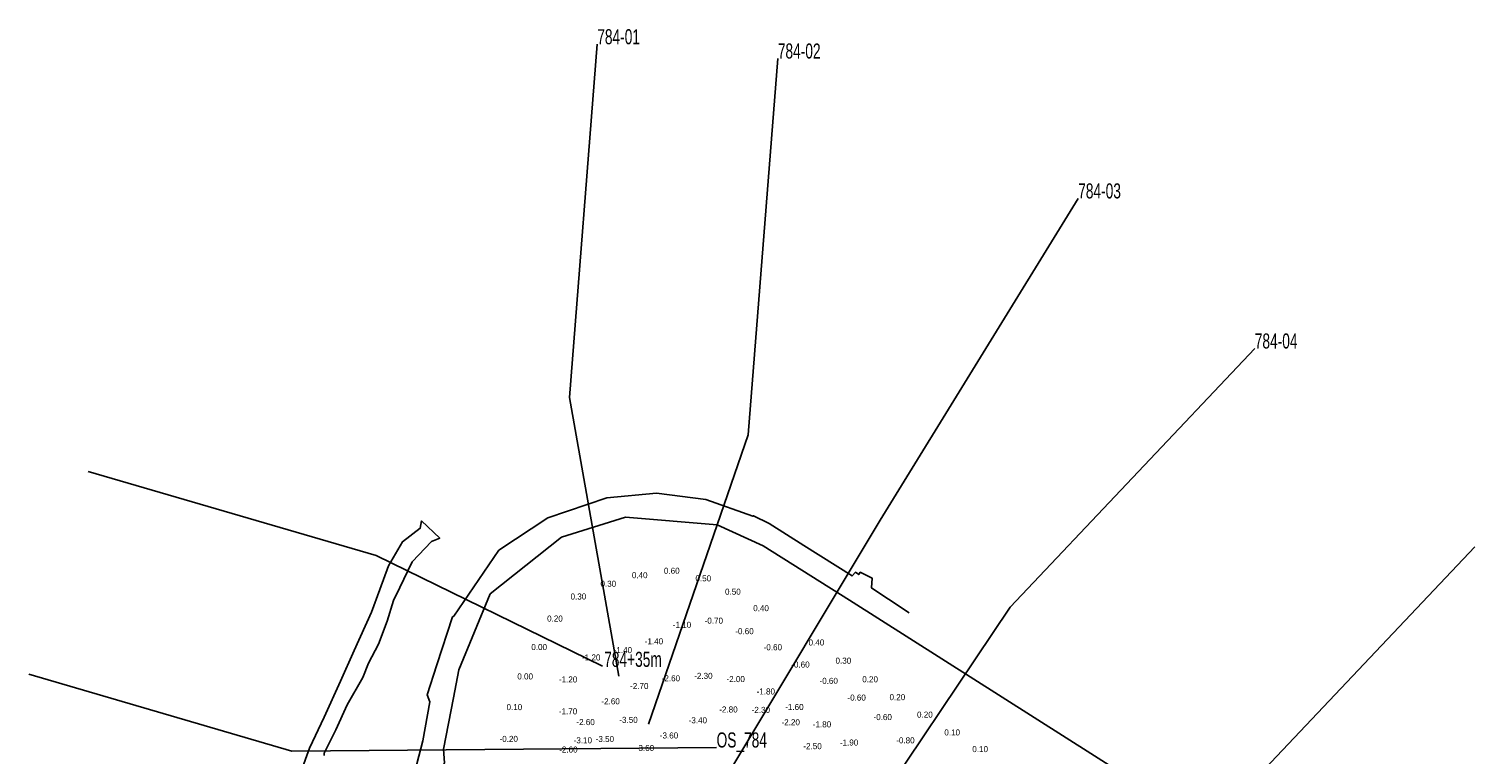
# Model space of a CAD drawing. Header units: metres. Extents: x 66063 to 66441, y 402276 to 402803.
# Tile 5 of 6: x 66063 to 66302, y 402683 to 402803. Entities that reach past the tile are written whole.
import ezdxf

# ---------------------------------------------------------------- set-up
doc = ezdxf.new("R2010")
doc.units = ezdxf.units.M
doc.header["$LTSCALE"] = 0.001
doc.header["$MEASUREMENT"] = 0
for name, color, linetype in [('besthoogte', 253, 'CONTINUOUS'), ('DWARSPROFIEL_LOKATIE', 125, 'CONTINUOUS'), ('KANT_VERHARDING', 1, 'CONTINUOUS')]:
    doc.layers.add(name, color=color, linetype=linetype)
doc.styles.add('haven-dieptecijfers$0$StagCAD', font='StagCAD.ttf')

msp = doc.modelspace()

# ---------------------------------------------------------------- linework, layer by layer
at = {"layer": 'DWARSPROFIEL_LOKATIE', "color": 203}
for points in [[(66160.58, 402695.48), (66152.43, 402741.58), (66157.03, 402800.06)], [(66165.54, 402687.55), (66182.04, 402735.42), (66186.93, 402797.7)], [(66178.82, 402679.54), (66203.86, 402721.31), (66236.66, 402774.54)], [(66265.9, 402749.7), (66225.38, 402706.88), (66199.62, 402668.52)], [(66157.91, 402697.14), (66120.42, 402715.43), (66072.76, 402729.37)], [(66239.85, 402639.57), (66264.7, 402677.09), (66302.32, 402716.88)]]:
    msp.add_lwpolyline(points, dxfattribs=at)
at = {"layer": 'DWARSPROFIEL_LOKATIE'}
msp.add_lwpolyline([(66176.79, 402683.66), (66106.44, 402683.05), (66062.94, 402695.78)], dxfattribs=at)
at = {"layer": 'KANT_VERHARDING'}
for points in [[(66208.69, 402705.94, 2.65), (66205.23, 402708.19, 2.61), (66204.65, 402708.59, 2.63), (66202.44, 402710.08, 2.63), (66202.54, 402711.71, 2.7), (66200.59, 402712.67, 2.67), (66200.34, 402712.28, 2.67), (66199.77, 402712.66, 2.69), (66199.23, 402712.07, 2.65), (66191.21, 402717.1, 2.61), (66185.47, 402720.73, 2.6), (66182.93, 402722.03, 2.62), (66182.79, 402721.95, 2.61), (66175.03, 402724.71, 2.58), (66166.84, 402725.77, 2.58), (66158.62, 402724.97, 2.56), (66148.83, 402721.66, 2.5), (66140.76, 402716.33, 2.62), (66133.29, 402705.41, 2.63), (66133.08, 402705.28, 2.62), (66130.47, 402697.36, 2.59), (66128.86, 402692.41, 2.79), (66129.3, 402691.25, 2.82), (66128.17, 402684.78, 3.28), (66126.85, 402679.68, 3.72)], [(66111.82, 402682.34, 4.18), (66111.81, 402682.73, 4.16), (66113.76, 402686.59, 3.87), (66115.63, 402690.72, 3.54), (66118.22, 402695.24, 3.23), (66119.15, 402697.65, 3.15), (66120.83, 402700.75, 3.08), (66122.27, 402704.58, 3.04), (66123.31, 402707.98, 3.1), (66124.32, 402710.15, 3.2), (66126.4, 402714.42, 3.42), (66129.6, 402717.78, 3.66), (66130.96, 402718.32, 3.81), (66127.95, 402721.17, 3.81), (66127.72, 402719.96, 3.77), (66124.79, 402717.73, 3.51), (66122.46, 402713.71, 3.29), (66121.02, 402709.81, 3.2), (66119.66, 402706.05, 3.15), (66116.77, 402699.71, 3.19), (66114.5, 402694.65, 3.43), (66111.84, 402688.7, 3.85), (66109.39, 402683.53, 4.24), (66106.87, 402676.54, 4.8)], [(66131.58, 402683.4, 3.3), (66133.24, 402691.9, 2.74), (66134.13, 402696.53, 2.6), (66139.28, 402709.08, 2.55), (66151.12, 402718.49, 2.48), (66161.71, 402721.77, 2.53), (66176.88, 402720.54, 2.52), (66184.52, 402717.07, 2.59), (66198.81, 402708.07, 2.63), (66254.67, 402672.57, 2.64), (66255.06, 402667.27, 2.55), (66271.94, 402655.87, 2.42), (66273.93, 402655.92, 2.46), (66276.03, 402657.88, 2.48), (66276.49, 402658.2, 2.52), (66277.73, 402657.33, 2.54), (66278.56, 402657.16, 2.56), (66279.19, 402656.68, 2.61), (66281.41, 402654.82, 2.62), (66292.55, 402645.38, 1.82), (66362.95, 402579.15, 2.65)], [(66129.06, 402676.1, 3.73), (66129.7, 402677.21, 3.69), (66130.61, 402678.81, 3.62), (66131.77, 402681.14, 3.39), (66131.58, 402683.4, 3.3)]]:
    msp.add_polyline3d(points, dxfattribs=at)

# ---------------------------------------------------------------- texts
at = {"layer": 'besthoogte', "style": 'haven-dieptecijfers$0$StagCAD'}
for s, p in [('0.40', (66162.76, 402711.69)), ('0.60', (66168.07, 402712.42)), ('0.30', (66157.56, 402710.27)), ('0.50', (66173.29, 402711.16)), ('0.50', (66178.19, 402708.96)), ('0.30', (66152.61, 402708.16)), ('0.20', (66148.73, 402704.51)), ('-0.70', (66174.81, 402704.16)), ('0.40', (66182.85, 402706.23)), ('-1.10', (66169.54, 402703.47)), ('-0.60', (66179.89, 402702.42)), ('0.00', (66146.12, 402699.79)), ('-1.40', (66159.75, 402699.29)), ('-1.40', (66164.9, 402700.75)), ('-0.60', (66184.58, 402699.76)), ('0.40', (66192.02, 402700.55)), ('-1.20', (66154.51, 402698.07)), ('-0.60', (66189.15, 402696.9)), ('0.30', (66196.48, 402697.54)), ('0.00', (66143.8, 402694.93)), ('-2.60', (66167.7, 402694.62)), ('-2.30', (66173.08, 402695.02)), ('-2.00', (66178.43, 402694.49)), ('0.20', (66200.91, 402694.46)), ('-1.20', (66150.68, 402694.43)), ('-2.70', (66162.47, 402693.34)), ('-1.80', (66183.41, 402692.44)), ('-0.60', (66193.83, 402694.2)), ('0.10', (66142.01, 402689.85)), ('-2.60', (66157.72, 402690.81)), ('-1.60', (66188.15, 402689.87)), ('-0.60', (66198.46, 402691.43)), ('0.20', (66205.42, 402691.5)), ('-1.70', (66150.67, 402689.16)), ('-2.60', (66153.58, 402687.37)), ('-3.50', (66160.68, 402687.74)), ('-3.40', (66172.16, 402687.67)), ('-2.80', (66177.23, 402689.46)), ('-2.30', (66182.59, 402689.39)), ('-2.20', (66187.54, 402687.35)), ('-0.60', (66202.77, 402688.2)), ('0.20', (66209.98, 402688.61)), ('-3.60', (66167.39, 402685.16)), ('-1.80', (66192.72, 402687)), ('0.10', (66214.5, 402685.66)), ('-0.20', (66140.85, 402684.59)), ('-2.60', (66150.73, 402682.83)), ('-3.10', (66153.12, 402684.36)), ('-3.50', (66156.77, 402684.57)), ('-3.60', (66163.41, 402683.09)), ('-2.50', (66191.16, 402683.39)), ('-1.90', (66197.2, 402683.99)), ('-0.80', (66206.53, 402684.35)), ('0.10', (66219.13, 402682.9))]:
    msp.add_text(s, height=1, dxfattribs=at).set_placement(p)
at = {"layer": 'DWARSPROFIEL_LOKATIE', "color": 203, "width": 0.68}
for s, p in [('784-01', (66157.03, 402800.06)), ('784-02', (66186.93, 402797.7)), ('784-03', (66236.66, 402774.54)), ('784-04', (66265.9, 402749.7)), ('784+35m', (66158.18, 402697.01))]:
    msp.add_text(s, height=2.5, dxfattribs=at).set_placement(p)
at = {"layer": 'DWARSPROFIEL_LOKATIE', "width": 0.68}
msp.add_text('OS_784', height=2.5, dxfattribs=at).set_placement((66176.79, 402683.66))

doc.saveas('drawing.dxf')
